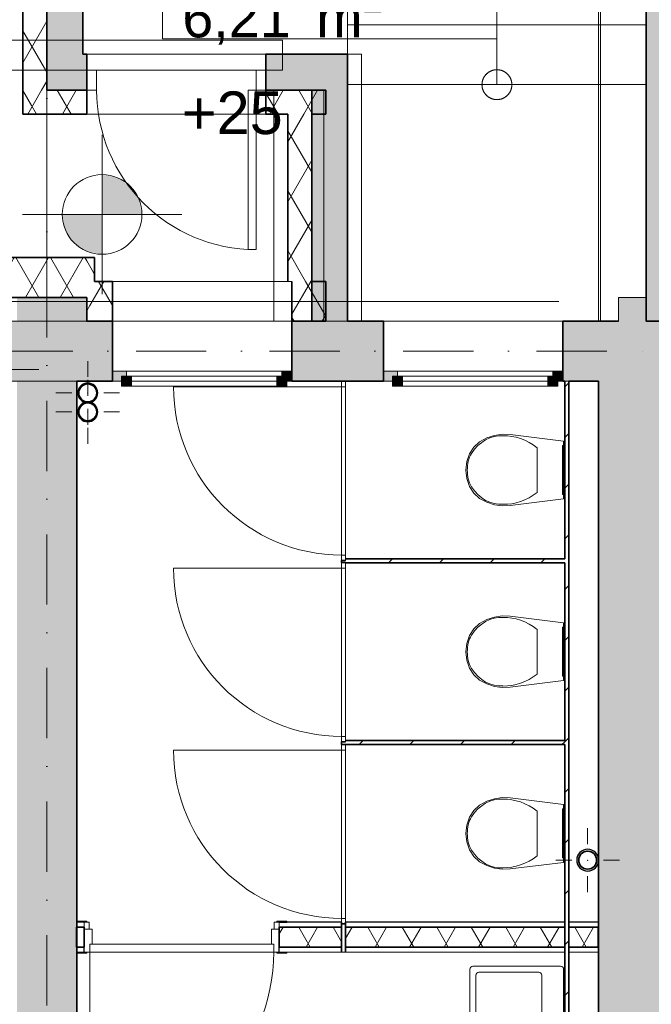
# Model space of a CAD drawing. Header units: millimetres. Extents: x 82175 to 237000, y 24756 to 471700.
# Tile 219 of 256: x 119254 to 122425, y 383104 to 388044. Entities that reach past the tile are written whole.
import ezdxf

# ---------------------------------------------------------------- set-up
doc = ezdxf.new("R2010")
doc.units = ezdxf.units.MM
for name, pattern in [('Kropki i Kreski', [6.702778, 3.527778, -1.763889, 0, -1.411111]), ('Przerywana', [5.644444, 2.822222, -2.822222]), ('thk_line_type', [945, 540, -405])]:
    doc.linetypes.add(name, pattern=pattern)
for name, color, linetype in [('- A - ocieplenie', 8, 'Continuous'), ('- strefy pomieszczeń', 8, 'Continuous'), ('2D - Ogólne', 8, 'Continuous'), ('2D - Rysunki i Obrazki', 8, 'Continuous'), ('Drzwi Archicad', 8, 'Continuous'), ('Instalacje - Wod_Kan', 8, 'Continuous'), ('Konstrukcja - Siatka mod', 8, 'Continuous'), ('Konstrukcja - Stropy', 8, 'Continuous'), ('Konstrukcja - Ściany działowe', 8, 'Continuous'), ('Konstrukcja - Ściany nośne wew..P', 8, 'Continuous'), ('Konstrukcja - Ściany zewnętrzne', 8, 'Continuous'), ('Okna Archicada', 8, 'Continuous'), ('PIONY INST', 8, 'Continuous'), ('Wnętrze - Wyposażenie', 8, 'Continuous'), ('Wymiarowanie - Poziomy', 8, 'Continuous')]:
    doc.layers.add(name, color=color, linetype=linetype)
doc.styles.add('STYL_AUTOMATYCZNY_1', font='arial.ttf')
doc.styles.add('STYL_AUTOMATYCZNY_2', font='arial.ttf')
doc.styles.add('STYL_AUTOMATYCZNY_4', font='arial.ttf')
pattern_1 = [(60, (-135208.59, 662558.78), (-129.90381, 75), []), (120, (-135208.59, 662558.78), (129.90381, 75), [])]
pattern_2 = [(45, (-135208.59, 662558.78), (-127.27922, 127.27922), [])]

msp = doc.modelspace()

# ---------------------------------------------------------------- hatches: boundary and pattern name
at = {"layer": '- A - ocieplenie', "linetype": 'Continuous', "lineweight": 13}
h = msp.add_hatch(dxfattribs=at)
h.set_pattern_fill('Izolacja_miękka_0002', color=8, style=0, pattern_type=2)
h.set_pattern_definition(pattern_1)
h.paths.add_polyline_path([(119270, 389793.6), (119270, 387691), (119390, 387691), (119390, 389793.6)])
h = msp.add_hatch(dxfattribs=at)
h.set_pattern_fill('Izolacja_miękka_0002', color=8, style=0, pattern_type=2)
h.set_pattern_definition(pattern_1)
h.paths.add_polyline_path([(119390, 387691), (119270, 387691), (119270, 387571)])
h = msp.add_hatch(dxfattribs=at)
h.set_pattern_fill('Izolacja_miękka_0002', color=8, style=0, pattern_type=2)
h.set_pattern_definition(pattern_1)
h.paths.add_polyline_path([(119390, 387691), (119270, 387571), (119390, 387571)])
h = msp.add_hatch(dxfattribs=at)
h.set_pattern_fill('Izolacja_miękka_0002', color=8, style=0, pattern_type=2)
h.set_pattern_definition(pattern_1)
h.paths.add_polyline_path([(119390, 387571), (119590, 387571), (119590, 387691), (119390, 387691)])
h = msp.add_hatch(dxfattribs=at)
h.set_pattern_fill('Izolacja_miękka_0002', color=8, style=0, pattern_type=2)
h.set_pattern_definition(pattern_1)
h.paths.add_polyline_path([(120490, 387571), (120790, 387571), (120790, 387691), (120490, 387691)])
h = msp.add_hatch(dxfattribs=at)
h.set_pattern_fill('Izolacja_miękka_0002', color=8, style=0, pattern_type=2)
h.set_pattern_definition(pattern_1)
h.paths.add_polyline_path([(120599.5, 387571), (120599.5, 386731), (120719.5, 386731), (120719.5, 387571)])
h = msp.add_hatch(dxfattribs=at)
h.set_pattern_fill('Izolacja_miękka_0002', color=8, style=0, pattern_type=2)
h.set_pattern_definition(pattern_1)
h.paths.add_polyline_path([(119590, 386851), (119190, 386851), (119190, 386651), (119590, 386651)])
h = msp.add_hatch(dxfattribs=at)
h.set_pattern_fill('Izolacja_miękka_0002', color=8, style=0, pattern_type=2)
h.set_pattern_definition(pattern_1)
h.paths.add_polyline_path([(119630, 386851), (119590, 386651), (119614, 386651), (119630, 386731)])
h = msp.add_hatch(dxfattribs=at)
h.set_pattern_fill('Izolacja_miękka_0002', color=8, style=0, pattern_type=2)
h.set_pattern_definition(pattern_1)
h.paths.add_polyline_path([(119590, 386851), (119590, 386651), (119630, 386851)])
h = msp.add_hatch(dxfattribs=at)
h.set_pattern_fill('Izolacja_miękka_0002', color=8, style=0, pattern_type=2)
h.set_pattern_definition(pattern_1)
h.paths.add_polyline_path([(119630, 386731), (119590, 386531), (119720, 386531), (119720, 386731)])
h = msp.add_hatch(dxfattribs=at)
h.set_pattern_fill('Izolacja_miękka_0002', color=8, style=0, pattern_type=2)
h.set_pattern_definition(pattern_1)
h.paths.add_polyline_path([(120620, 386731), (120620, 386531), (120790, 386531), (120790, 386731)])
h = msp.add_hatch(dxfattribs=at)
h.set_pattern_fill('Izolacja_miękka_0002', color=256, style=0, pattern_type=2)
h.set_pattern_definition(pattern_1)
h.paths.add_polyline_path([(119614, 386651), (119590, 386651), (119590, 386531)])
at = {"layer": 'Instalacje - Wod_Kan', "linetype": 'Continuous', "lineweight": 13}
h = msp.add_hatch(color=8, dxfattribs=at)
h.paths.add_polyline_path([(122050, 383827.2, 0.414214), (122105, 383772.2, 0.414214), (122160, 383827.2, 0.414214), (122105, 383882.2, 0.414214)])
h.paths.add_polyline_path([(122105, 383782.2, -1), (122105, 383872.2, -1)], flags=0)
at = {"layer": 'Konstrukcja - Ściany działowe', "linetype": 'Continuous', "lineweight": 13}
for color, points in [(8, [(119390, 387871), (119390, 387691), (119570, 387871)]), (8, [(119570, 387871), (119390, 387691), (119570, 387691)]), (256, [(119570, 387691), (119590, 387691), (119590, 387871), (119570, 387871)]), (8, [(120719.5, 387871), (120490, 387871), (120490, 387691), (120719.5, 387691)]), (8, [(120719.5, 387691), (120899.5, 387691), (120899.5, 387871)]), (8, [(120719.5, 387871), (120719.5, 387691), (120899.5, 387871)]), (8, [(120719.5, 387691), (120719.5, 386531), (120899.5, 386531), (120899.5, 387691)])]:
    msp.add_hatch(color=color, dxfattribs=at).paths.add_polyline_path(points)
h = msp.add_hatch(dxfattribs=at)
h.set_pattern_fill('Bloczki_ceramiczne_0002', color=256, style=0, pattern_type=2)
h.set_pattern_definition(pattern_2)
h.paths.add_polyline_path([(121990, 383516), (122010, 383516), (122010, 386231), (121990, 386231)])
h = msp.add_hatch(dxfattribs=at)
h.set_pattern_fill('Bloczki_ceramiczne_0002', color=8, style=0, pattern_type=2)
h.set_pattern_definition(pattern_2)
h.paths.add_polyline_path([(121990, 385338.8), (120890, 385338.8), (120890, 385318.8), (121990, 385318.8)])
h = msp.add_hatch(dxfattribs=at)
h.set_pattern_fill('Bloczki_ceramiczne_0002', color=8, style=0, pattern_type=2)
h.set_pattern_definition(pattern_2)
h.paths.add_polyline_path([(121990, 384427.1), (120890, 384427.1), (120890, 384407.1), (121990, 384407.1)])
h = msp.add_hatch(dxfattribs=at)
h.set_pattern_fill('Izolacja_miękka_0002', color=8, style=0, pattern_type=2)
h.set_pattern_definition(pattern_1)
h.paths.add_polyline_path([(120557, 383491), (120557, 383391), (120870, 383391), (120870, 383491)])
h = msp.add_hatch(dxfattribs=at)
h.set_pattern_fill('Izolacja_miękka_0002', color=8, style=0, pattern_type=2)
h.set_pattern_definition(pattern_1)
h.paths.add_polyline_path([(120890, 383391), (121990, 383391), (121990, 383491), (120890, 383491)])
h = msp.add_hatch(dxfattribs=at)
h.set_pattern_fill('Bloczki_ceramiczne_0002', color=256, style=0, pattern_type=2)
h.set_pattern_definition(pattern_2)
h.paths.add_polyline_path([(121990, 383391), (122010, 383391), (122010, 383491), (121990, 383491)])
h = msp.add_hatch(dxfattribs=at)
h.set_pattern_fill('Izolacja_miękka_0002', color=8, style=0, pattern_type=2)
h.set_pattern_definition(pattern_1)
h.paths.add_polyline_path([(122010, 383391), (122158.3, 383391), (122158.3, 383491), (122010, 383491)])
h = msp.add_hatch(dxfattribs=at)
h.set_pattern_fill('Bloczki_ceramiczne_0002', color=256, style=0, pattern_type=2)
h.set_pattern_definition(pattern_2)
h.paths.add_polyline_path([(121990, 381281), (122010, 381281), (122010, 383366), (121990, 383366)])
at = {"layer": 'Konstrukcja - Ściany nośne wew..P', "linetype": 'Continuous', "lineweight": 13}
for points in [[(119540, 386231), (119240, 386231), (119240, 383327), (119540, 383327)], [(119240, 383327), (119240, 381281), (119540, 381281), (119540, 383327)]]:
    msp.add_hatch(color=8, dxfattribs=at).paths.add_polyline_path(points)
at = {"layer": 'Konstrukcja - Ściany zewnętrzne', "linetype": 'Continuous', "lineweight": 13}
for points in [[(119570, 387871), (119570, 389833.6), (119390, 389833.6), (119390, 387871)], [(122639.5, 386531), (122639.5, 389833.6), (122399.5, 389833.6), (122399.5, 386531)], [(119240, 386531), (119540, 386531), (119540, 386651), (119240, 386651)], [(119540, 386651), (119540, 386531), (119590, 386531), (119590, 386651)], [(122399.5, 386651), (122260, 386651), (122260, 386531), (122399.5, 386531)], [(119180, 386531), (119180, 386231), (119720, 386231), (119720, 386531)], [(120620, 386531), (120620, 386231), (121080, 386231), (121080, 386531)], [(121980, 386231), (122160, 386231), (122160, 386531), (121980, 386531)], [(122660, 373751), (122660, 386531), (122160, 386531), (122160, 373751)]]:
    msp.add_hatch(color=8, dxfattribs=at).paths.add_polyline_path(points)
at = {"layer": 'Okna Archicada', "linetype": 'Continuous', "lineweight": 13}
for points in [[(119720, 386281), (119720, 386231), (119765, 386231), (119765, 386256), (119790, 386256), (119790, 386281)], [(119765, 386256), (119765, 386206), (119815, 386206), (119815, 386256)], [(120595, 386206), (120595, 386256), (120545, 386256), (120545, 386206)], [(120620, 386231), (120620, 386281), (120570, 386281), (120570, 386256), (120595, 386256), (120595, 386231)], [(121080, 386281), (121080, 386231), (121125, 386231), (121125, 386256), (121150, 386256), (121150, 386281)], [(121125, 386256), (121125, 386206), (121175, 386206), (121175, 386256)], [(121955, 386206), (121955, 386256), (121905, 386256), (121905, 386206)], [(121980, 386231), (121980, 386281), (121930, 386281), (121930, 386256), (121955, 386256), (121955, 386231)]]:
    msp.add_hatch(color=8, dxfattribs=at).paths.add_polyline_path(points)
at = {"layer": 'PIONY INST', "linetype": 'Continuous', "lineweight": 13}
h = msp.add_hatch(color=8, dxfattribs=at)
h.paths.add_polyline_path([(119595.4, 386221.7, 0.414214), (119545.4, 386171.7, 0.414214), (119595.4, 386121.7, 0.414214), (119645.4, 386171.7, 0.414214)])
h.paths.add_polyline_path([(119595.4, 386216.7, -1), (119595.4, 386126.7, -1)], flags=0)
h = msp.add_hatch(color=8, dxfattribs=at)
h.paths.add_polyline_path([(119595.4, 386126.7, 0.414214), (119545.4, 386076.7, 0.414214), (119595.4, 386026.7, 0.414214), (119645.4, 386076.7, 0.414214)])
h.paths.add_polyline_path([(119595.4, 386121.7, -1), (119595.4, 386031.7, -1)], flags=0)
at = {"layer": 'Wymiarowanie - Poziomy', "linetype": 'Continuous', "lineweight": 13}
for points in [[(119667.2, 387067.4), (119867.2, 387067.4), (119852, 387144), (119808.6, 387208.9), (119743.7, 387252.2), (119667.2, 387267.4)], [(119667.2, 387067.4), (119467.2, 387067.4), (119482.4, 386990.9), (119525.8, 386926), (119590.6, 386882.7), (119667.2, 386867.4)]]:
    msp.add_hatch(color=8, dxfattribs=at).paths.add_polyline_path(points)

# ---------------------------------------------------------------- linework, layer by layer
at = {"layer": '- A - ocieplenie', "color": 8, "linetype": 'Continuous', "lineweight": 35, "ltscale": 100}
for p, q in [((119590, 387571), (119590, 387691)), ((120490, 387571), (120490, 387691)), ((119720, 386731), (119720, 386581)), ((120620, 386731), (120620, 386581)), ((119720, 386581), (119720, 386531)), ((120620, 386581), (120620, 386531))]:
    msp.add_line(p, q, dxfattribs=at)
at = {"layer": '- A - ocieplenie', "color": 8, "linetype": 'Continuous', "lineweight": 35, "ltscale": 100, "flags": 128}
for points in [[(119270, 389793.6), (119270, 387691)], [(119390, 387691), (119390, 389793.6)], [(119270, 387571), (119270, 387691)], [(119590, 387691), (119390, 387691)], [(120790, 387691), (120490, 387691)], [(120790, 387691), (120790, 387571)], [(119270, 387571), (119590, 387571)], [(120490, 387571), (120599.5, 387571)], [(120599.5, 387571), (120599.5, 386731)], [(120719.5, 387571), (120790, 387571)], [(120719.5, 386731), (120719.5, 387571)], [(119630, 386851), (119190, 386851)], [(119630, 386731), (119630, 386851)], [(119720, 386731), (119630, 386731)], [(120790, 386731), (120719.5, 386731)], [(120790, 386531), (120790, 386731)], [(119190, 386651), (119590, 386651)], [(119590, 386651), (119590, 386531)], [(119590, 386531), (119720, 386531)], [(120620, 386531), (120790, 386531)]]:
    msp.add_lwpolyline(points, dxfattribs=at)
at = {"layer": '- A - ocieplenie', "color": 8, "linetype": 'Continuous', "lineweight": 20, "ltscale": 100, "flags": 128}
for points in [[(120572.3, 387941), (95669.8, 387941)], [(120572.3, 387791), (120572.3, 387941)], [(95669.8, 387791), (120572.3, 387791)]]:
    msp.add_lwpolyline(points, dxfattribs=at)
at = {"layer": '- strefy pomieszczeń', "color": 8, "linetype": 'Continuous', "lineweight": 13, "ltscale": 100}
for p, q in [((119970.1, 387948.4), (119970.1, 388262.7)), ((121648.2, 388262.7), (121648.2, 387948.4)), ((121648.2, 387948.4), (119970.1, 387948.4))]:
    msp.add_line(p, q, dxfattribs=at)
at = {"color": 8, "linetype": 'thk_line_type', "lineweight": 18, "ltscale": 100}
for p, q in [((121649.5, 388018.5), (121649.5, 389518.5)), ((121649.5, 387718.5), (121649.5, 388018.5))]:
    msp.add_line(p, q, dxfattribs=at)
at = {"color": 8, "linetype": 'thk_line_type', "lineweight": 13, "ltscale": 100}
for p, q in [((120899.5, 388318.5), (120899.5, 388018.5)), ((122399.5, 388018.5), (122399.5, 388318.5)), ((122399.5, 388018.5), (120899.5, 388018.5)), ((120899.5, 388018.5), (120899.5, 387718.5)), ((120899.5, 388018.5), (122399.5, 388018.5)), ((122399.5, 387718.5), (122399.5, 388018.5)), ((120899.5, 387718.5), (122399.5, 387718.5))]:
    msp.add_line(p, q, dxfattribs=at)
at = {"color": 8, "linetype": 'thk_line_type', "lineweight": 18, "ltscale": 100}
for start, end in [(0, 180), (180, 0)]:
    msp.add_arc((121649.5, 387718.5), 75, start, end, dxfattribs=at)
at = {"layer": '2D - Ogólne', "color": 8, "linetype": 'Continuous', "lineweight": 13, "ltscale": 100, "flags": 128}
msp.add_lwpolyline([(120780, 387691), (120780, 386531), (120530, 386531), (120530, 387691)], close=True, dxfattribs=at)
at = {"layer": '2D - Rysunki i Obrazki', "color": 8, "linetype": 'Continuous', "lineweight": 13, "ltscale": 100}
msp.add_line((121960, 386631), (95620.2, 386631), dxfattribs=at)
at = {"layer": 'Drzwi Archicad', "color": 8, "linetype": 'Continuous', "lineweight": 13, "ltscale": 100}
for p, q in [((119590, 387791), (119640, 387791)), ((119640, 387791), (119640, 387691)), ((120490, 387791), (120440, 387791)), ((120440, 387791), (120440, 387691)), ((119590, 387691), (119640, 387691)), ((120400, 386891), (120400, 387691)), ((120400, 387691), (120440, 387691)), ((120490, 387691), (120440, 387691)), ((120440, 387691), (120440, 386891)), ((120440, 386891), (120400, 386891)), ((120870, 386202.5), (120026, 386202.5)), ((120890, 386230.5), (120870, 386230.5)), ((120870, 386230.5), (120870, 386202.5)), ((120870, 386202.5), (120890, 386202.5)), ((120870, 385358.5), (120870, 386202.5)), ((120870, 386202.5), (120890, 386202.5)), ((120890, 386190.5), (120890, 386230.5)), ((120890, 386202.5), (120890, 386190.5)), ((120890, 386202.5), (120890, 385358.5)), ((120890, 385358.5), (120870, 385358.5)), ((120870, 385358.5), (120870, 385330.5)), ((120890, 385358.5), (120870, 385358.5)), ((120890, 385370.5), (120890, 385358.5)), ((120890, 385330.5), (120890, 385370.5)), ((120870, 385330.5), (120890, 385330.5)), ((120890, 385320.4), (120870, 385320.4)), ((120870, 385320.4), (120870, 385292.4)), ((120890, 385280.4), (120890, 385320.4)), ((120870, 385292.4), (120026, 385292.4)), ((120870, 385292.4), (120890, 385292.4)), ((120870, 384448.4), (120870, 385292.4)), ((120870, 385292.4), (120890, 385292.4)), ((120890, 385292.4), (120890, 385280.4)), ((120890, 385292.4), (120890, 384448.4)), ((120890, 384448.4), (120870, 384448.4)), ((120870, 384448.4), (120870, 384420.4)), ((120890, 384448.4), (120870, 384448.4)), ((120870, 384420.4), (120890, 384420.4)), ((120890, 384460.4), (120890, 384448.4)), ((120890, 384420.4), (120890, 384460.4)), ((120870, 384379.1), (120026, 384379.1)), ((120890, 384407.1), (120870, 384407.1)), ((120870, 384407.1), (120870, 384379.1)), ((120870, 384379.1), (120890, 384379.1)), ((120870, 383535.1), (120870, 384379.1)), ((120870, 384379.1), (120890, 384379.1)), ((120890, 384367.1), (120890, 384407.1)), ((120890, 384379.1), (120890, 384367.1)), ((120890, 384379.1), (120890, 383535.1)), ((120890, 383535.1), (120870, 383535.1)), ((120870, 383535.1), (120870, 383507.1)), ((120890, 383535.1), (120870, 383535.1)), ((120890, 383547.1), (120890, 383535.1)), ((120890, 383507.1), (120890, 383547.1)), ((119540, 383516), (119540, 383522)), ((119540, 383522), (119590, 383522)), ((119590, 383516), (119540, 383516)), ((119577, 383481), (119577, 383516)), ((119577, 383516), (119602, 383516)), ((119577, 383491), (119577, 383516)), ((119577, 383491), (119577, 383516)), ((119602, 383481), (119577, 383481)), ((119577, 383481), (119577, 383366)), ((119617, 383481), (119577, 383481)), ((119590, 383522), (119590, 383516)), ((119602, 383516), (119602, 383481)), ((119617, 383406), (119617, 383481)), ((120517, 383481), (120517, 383406)), ((120557, 383481), (120517, 383481)), ((120532, 383481), (120532, 383516)), ((120532, 383516), (120557, 383516)), ((120557, 383481), (120532, 383481)), ((120544, 383522), (120594, 383522)), ((120544, 383516), (120544, 383522)), ((120594, 383516), (120544, 383516)), ((120557, 383516), (120557, 383481)), ((120557, 383491), (120557, 383516)), ((120557, 383491), (120557, 383516)), ((120557, 383366), (120557, 383481)), ((120594, 383522), (120594, 383516)), ((120870, 383507.1), (120890, 383507.1)), ((119605, 383366), (119605, 383406)), ((119605, 383406), (119617, 383406)), ((119605, 383366), (119605, 383406)), ((119605, 383406), (120529, 383406)), ((120517, 383406), (120529, 383406)), ((120529, 383406), (120529, 383366)), ((120529, 383406), (120529, 383366)), ((119540, 383360), (119540, 383366)), ((119540, 383366), (119590, 383366)), ((119577, 383366), (119540, 383366)), ((119577, 383366), (119540, 383366)), ((119590, 383360), (119540, 383360)), ((119577, 383366), (119605, 383366)), ((119590, 383366), (119590, 383360)), ((119605, 383366), (119605, 382442)), ((120529, 383366), (119605, 383366)), ((120529, 383366), (120557, 383366)), ((120544, 383366), (120594, 383366)), ((120544, 383360), (120544, 383366)), ((120594, 383360), (120544, 383360)), ((120557, 383366), (120594, 383366)), ((120557, 383366), (120594, 383366)), ((120594, 383366), (120594, 383360))]:
    msp.add_line(p, q, dxfattribs=at)
at = {"layer": 'Drzwi Archicad', "color": 8, "linetype": 'Continuous', "lineweight": 35, "ltscale": 100}
for p, q in [((120870, 386230.5), (120890, 386230.5)), ((120870, 386230.5), (120890, 386230.5)), ((120870, 385330.5), (120890, 385330.5)), ((120870, 385330.5), (120890, 385330.5)), ((120870, 385320.4), (120890, 385320.4)), ((120870, 385320.4), (120890, 385320.4)), ((120870, 384420.4), (120890, 384420.4)), ((120870, 384420.4), (120890, 384420.4)), ((120870, 384407.1), (120890, 384407.1)), ((120870, 384407.1), (120890, 384407.1)), ((119577, 383481), (119577, 383491)), ((119577, 383481), (119577, 383491)), ((119577, 383391), (119577, 383481)), ((119577, 383391), (119577, 383481)), ((120557, 383481), (120557, 383491)), ((120557, 383481), (120557, 383491)), ((120557, 383391), (120557, 383481)), ((120557, 383391), (120557, 383481)), ((120870, 383507.1), (120890, 383507.1)), ((120870, 383507.1), (120890, 383507.1))]:
    msp.add_line(p, q, dxfattribs=at)
at = {"layer": 'Drzwi Archicad', "color": 8, "linetype": 'Continuous', "lineweight": 25, "ltscale": 100}
for p, q in [((119577, 383516), (119540, 383516)), ((119577, 383516), (119540, 383516)), ((120557, 383516), (120594, 383516)), ((120557, 383516), (120594, 383516)), ((119577, 383366), (119577, 383391)), ((119577, 383366), (119577, 383391)), ((120557, 383366), (120557, 383391)), ((120557, 383366), (120557, 383391))]:
    msp.add_line(p, q, dxfattribs=at)
at = {"layer": 'Drzwi Archicad', "color": 8, "linetype": 'Continuous', "lineweight": 13, "ltscale": 100}
for centre, radius, start, end in [((120440, 387691), 800, 180, 270), ((120870, 386202.5), 844, 180, 270), ((120870, 385292.4), 844, 180, 270), ((120870, 384379.1), 844, 180, 270), ((119605, 383366), 924, 270, 0)]:
    msp.add_arc(centre, radius, start, end, dxfattribs=at)
at = {"layer": 'Instalacje - Wod_Kan', "color": 8, "linetype": 'Continuous', "lineweight": 0, "ltscale": 100}
for p, q in [((122105, 383907.2), (122105, 383987.2)), ((122025, 383827.2), (121945, 383827.2)), ((122185, 383827.2), (122265, 383827.2)), ((122105, 383747.2), (122105, 383667.2))]:
    msp.add_line(p, q, dxfattribs=at)
at = {"layer": 'Instalacje - Wod_Kan', "color": 8, "linetype": 'Continuous', "lineweight": 25, "ltscale": 100, "flags": 128}
msp.add_lwpolyline([(122050, 383827.2, 0.414214), (122105, 383772.2, 0.414214), (122160, 383827.2, 0.414214), (122105, 383882.2, 0.414214)], format="xyb", close=True, dxfattribs=at)
at = {"layer": 'Instalacje - Wod_Kan', "color": 8, "linetype": 'Continuous', "lineweight": 35, "ltscale": 100, "flags": 128}
msp.add_lwpolyline([(122105, 383782.2, -1), (122105, 383872.2, -1)], format="xyb", close=True, dxfattribs=at)
at = {"layer": 'Instalacje - Wod_Kan', "color": 8, "linetype": 'Continuous', "lineweight": 0, "ltscale": 100}
msp.add_point((122105, 383827.2), dxfattribs=at)
at = {"layer": 'Konstrukcja - Siatka mod', "color": 8, "linetype": 'Kropki i Kreski', "lineweight": 13, "ltscale": 100}
for p, q in [((119390, 372372.2), (119390, 389337)), ((93022.5, 386381), (122467, 386381))]:
    msp.add_line(p, q, dxfattribs=at)
at = {"layer": 'Konstrukcja - Stropy', "color": 8, "linetype": 'Continuous', "lineweight": 13, "ltscale": 100, "flags": 128}
for points in [[(119390, 386531), (119390, 388091), (119570, 388091), (119570, 389653.9), (122169.6, 389653.9), (122169.6, 386531)], [(122160, 389653.6), (119570, 389653.6), (119570, 387871), (120970, 387871), (120970, 386531), (122160, 386531)], [(95890.2, 388091), (119390, 388091), (119390, 386531), (95890.2, 386531)], [(122160, 386231), (95620, 386231), (95620, 383629.8), (95620, 380812.4), (95620, 378499), (95620, 373751), (107140, 373751), (107140, 378801), (110440, 378801), (110440, 373751), (122160, 373751)]]:
    msp.add_lwpolyline(points, close=True, dxfattribs=at)
at = {"layer": 'Konstrukcja - Stropy', "color": 8, "linetype": 'Przerywana', "lineweight": 13, "ltscale": 100, "flags": 128}
msp.add_lwpolyline([(119390, 387941), (119390, 386288.6), (96865.2, 386288.6), (96865.2, 387941)], close=True, dxfattribs=at)
at = {"layer": 'Konstrukcja - Ściany działowe', "color": 8, "linetype": 'Continuous', "lineweight": 35, "ltscale": 100}
for p, q in [((119590, 387691), (119590, 387871)), ((120490, 387691), (120490, 387871)), ((120870, 386230.5), (120890, 386230.5)), ((120870, 385330.5), (120890, 385330.5)), ((120870, 385320.4), (120890, 385320.4)), ((120870, 384420.4), (120890, 384420.4)), ((120870, 384407.1), (120890, 384407.1)), ((119577, 383491), (119539.4, 383491)), ((119577, 383481), (119577, 383491)), ((119577, 383391), (119577, 383481)), ((120870, 383491), (120557, 383491)), ((120557, 383481), (120557, 383491)), ((120557, 383391), (120557, 383481)), ((120870, 383516), (120870, 383491)), ((120870, 383516), (120870, 383491)), ((120870, 383507.1), (120890, 383507.1)), ((120870, 383491), (120870, 383391)), ((120870, 383491), (120870, 383391)), ((120890, 383491), (120890, 383516)), ((120890, 383491), (120890, 383516)), ((120890, 383391), (120890, 383491)), ((121990, 383491), (120890, 383491)), ((120890, 383391), (120890, 383491)), ((121990, 383516), (121990, 383491)), ((121990, 383516), (121990, 383491)), ((121990, 383491), (121990, 383391)), ((121990, 383491), (121990, 383391)), ((122010, 383491), (122010, 383516)), ((122010, 383491), (122010, 383516)), ((122010, 383391), (122010, 383491)), ((122158.3, 383491), (122010, 383491)), ((122010, 383391), (122010, 383491)), ((119539.4, 383391), (119577, 383391)), ((120557, 383391), (120870, 383391)), ((120870, 383391), (120870, 383366)), ((120870, 383391), (120870, 383366)), ((120890, 383366), (120890, 383391)), ((120890, 383366), (120890, 383391)), ((120890, 383391), (121990, 383391)), ((121990, 383391), (121990, 383366)), ((121990, 383391), (121990, 383366)), ((122010, 383366), (122010, 383391)), ((122010, 383366), (122010, 383391)), ((122010, 383391), (122158.3, 383391))]:
    msp.add_line(p, q, dxfattribs=at)
at = {"layer": 'Konstrukcja - Ściany działowe', "color": 8, "linetype": 'Continuous', "lineweight": 25, "ltscale": 100}
for p, q in [((119577, 383516), (119540, 383516)), ((120557, 383516), (120594, 383516)), ((119577, 383366), (119577, 383391)), ((120557, 383366), (120557, 383391))]:
    msp.add_line(p, q, dxfattribs=at)
at = {"layer": 'Konstrukcja - Ściany działowe', "color": 8, "linetype": 'Continuous', "lineweight": 13, "ltscale": 100}
for p, q in [((119577, 383491), (119577, 383516)), ((120557, 383491), (120557, 383516)), ((119577, 383366), (119540, 383366)), ((120557, 383366), (120594, 383366)), ((120870, 383366), (120890, 383366))]:
    msp.add_line(p, q, dxfattribs=at)
at = {"layer": 'Konstrukcja - Ściany działowe', "color": 8, "linetype": 'Continuous', "lineweight": 35, "ltscale": 100, "flags": 128}
for points in [[(119590, 387871), (119570, 387871)], [(120899.5, 387871), (120490, 387871)], [(120899.5, 387871), (120899.5, 387691)], [(119390, 387691), (119590, 387691)], [(120490, 387691), (120719.5, 387691)], [(120719.5, 387691), (120719.5, 386531)], [(120899.5, 386531), (120899.5, 387691)], [(121990, 386231), (121990, 385338.8)], [(122010, 383516), (122010, 386231)], [(120870, 385330.5), (120870, 385320.4)], [(121990, 385338.8), (120890, 385338.8)], [(120890, 385318.8), (121990, 385318.8)], [(121990, 385318.8), (121990, 384427.1)], [(120870, 384420.4), (120870, 384407.1)], [(121990, 384427.1), (120890, 384427.1)], [(120890, 384407.1), (121990, 384407.1)], [(121990, 384407.1), (121990, 383516)], [(119539.4, 383491), (119539.4, 383391)], [(122158.3, 383491), (122158.3, 383391)], [(121990, 383366), (121990, 381281)], [(122010, 381281), (122010, 383366)]]:
    msp.add_lwpolyline(points, dxfattribs=at)
at = {"layer": 'Konstrukcja - Ściany działowe', "color": 8, "linetype": 'Continuous', "lineweight": 25, "ltscale": 100, "flags": 128}
for points in [[(119577, 383516), (119539.4, 383516)], [(120870, 383516), (120557, 383516)], [(121990, 383516), (120890, 383516)], [(122158.3, 383516), (122010, 383516)], [(119539.4, 383391), (119539.4, 383366)], [(122158.3, 383391), (122158.3, 383366)]]:
    msp.add_lwpolyline(points, dxfattribs=at)
at = {"layer": 'Konstrukcja - Ściany działowe', "color": 8, "linetype": 'Continuous', "lineweight": 13, "ltscale": 100, "flags": 128}
for points in [[(119539.4, 383516), (119539.4, 383491)], [(122158.3, 383516), (122158.3, 383491)], [(119539.4, 383366), (119577, 383366)], [(120557, 383366), (121990, 383366)], [(122010, 383366), (122158.3, 383366)]]:
    msp.add_lwpolyline(points, dxfattribs=at)
at = {"layer": 'Konstrukcja - Ściany nośne wew..P', "color": 8, "linetype": 'Continuous', "lineweight": 35, "ltscale": 100, "flags": 128}
for points in [[(119540, 383327), (119540, 386231)], [(119540, 381281), (119540, 383327)]]:
    msp.add_lwpolyline(points, dxfattribs=at)
at = {"layer": 'Konstrukcja - Ściany zewnętrzne', "color": 8, "linetype": 'Continuous', "lineweight": 35, "ltscale": 100}
for p, q in [((119720, 386281), (119720, 386531)), ((120620, 386281), (120620, 386531)), ((121080, 386281), (121080, 386531)), ((121980, 386281), (121980, 386531)), ((119720, 386231), (119720, 386281)), ((120620, 386231), (120620, 386281)), ((121080, 386231), (121080, 386281)), ((121980, 386231), (121980, 386281))]:
    msp.add_line(p, q, dxfattribs=at)
at = {"layer": 'Konstrukcja - Ściany zewnętrzne', "color": 8, "linetype": 'Continuous', "lineweight": 35, "ltscale": 100, "flags": 128}
for points in [[(119390, 389833.6), (119390, 387871)], [(122399.5, 389833.6), (122399.5, 386531)], [(119570, 387871), (119570, 389613.6)], [(119390, 387691), (119390, 387871)], [(119720, 386531), (119590, 386531)], [(120719.5, 386531), (120620, 386531)], [(121080, 386531), (120899.5, 386531)], [(122160, 386531), (121980, 386531)], [(122160, 386531), (122260, 386531)], [(122399.5, 386531), (122639.5, 386531)], [(119540, 386231), (119720, 386231)], [(120620, 386231), (121080, 386231)], [(121980, 386231), (121990, 386231)], [(122010, 386231), (122160, 386231)], [(122160, 386231), (122160, 381281)]]:
    msp.add_lwpolyline(points, dxfattribs=at)
at = {"layer": 'Konstrukcja - Ściany zewnętrzne', "color": 8, "linetype": 'Continuous', "lineweight": 13, "ltscale": 100, "flags": 128}
for points in [[(119540, 386651), (119240, 386651)], [(119590, 386531), (119590, 386651), (119540, 386651)], [(122399.5, 386651), (122260, 386651), (122260, 386531)]]:
    msp.add_lwpolyline(points, dxfattribs=at)
at = {"layer": 'Okna Archicada', "color": 8, "linetype": 'Continuous', "lineweight": 35, "ltscale": 100}
for p, q in [((119590, 387571), (119590, 387691)), ((120490, 387571), (120490, 387691)), ((119720, 386731), (119720, 386581)), ((120620, 386731), (120620, 386581)), ((119720, 386581), (119720, 386531)), ((120620, 386581), (120620, 386531)), ((119720, 386281), (119720, 386531)), ((120620, 386281), (120620, 386531)), ((121080, 386281), (121080, 386531)), ((121980, 386281), (121980, 386531)), ((119720, 386231), (119720, 386281)), ((119720, 386231), (119720, 386281)), ((120620, 386231), (120620, 386281)), ((120620, 386231), (120620, 386281)), ((121080, 386231), (121080, 386281)), ((121080, 386231), (121080, 386281)), ((121980, 386231), (121980, 386281)), ((121980, 386231), (121980, 386281))]:
    msp.add_line(p, q, dxfattribs=at)
at = {"layer": 'Okna Archicada', "color": 8, "linetype": 'Continuous', "lineweight": 13, "ltscale": 100}
for p, q in [((119590, 387571), (120490, 387571)), ((119720, 386731), (120620, 386731)), ((119720, 386531), (120620, 386531)), ((119790, 386281), (120570, 386281)), ((121150, 386281), (121930, 386281)), ((120545, 386206), (119815, 386206)), ((121905, 386206), (121175, 386206))]:
    msp.add_line(p, q, dxfattribs=at)
at = {"layer": 'Okna Archicada', "color": 8, "linetype": 'Continuous', "lineweight": 18, "ltscale": 100}
for p, q in [((120620, 386531), (119720, 386531)), ((121980, 386531), (121080, 386531)), ((120620, 386231), (119720, 386231)), ((121980, 386231), (121080, 386231))]:
    msp.add_line(p, q, dxfattribs=at)
at = {"layer": 'Okna Archicada', "color": 8, "linetype": 'Continuous', "lineweight": 20, "ltscale": 100}
for p, q in [((119720, 386281), (119790, 386281)), ((119790, 386256), (119765, 386256)), ((119765, 386256), (119765, 386231)), ((119765, 386256), (119815, 386256)), ((119765, 386206), (119765, 386256)), ((119790, 386281), (119790, 386256)), ((119815, 386256), (119815, 386206)), ((119815, 386256), (120545, 386256)), ((120545, 386206), (120545, 386256)), ((120545, 386256), (120595, 386256)), ((120570, 386256), (120570, 386281)), ((120570, 386281), (120620, 386281)), ((120595, 386256), (120570, 386256)), ((120595, 386231), (120595, 386256)), ((120595, 386256), (120595, 386206)), ((121080, 386281), (121150, 386281)), ((121150, 386256), (121125, 386256)), ((121125, 386256), (121125, 386231)), ((121125, 386256), (121175, 386256)), ((121125, 386206), (121125, 386256)), ((121150, 386281), (121150, 386256)), ((121175, 386256), (121175, 386206)), ((121175, 386256), (121905, 386256)), ((121905, 386206), (121905, 386256)), ((121905, 386256), (121955, 386256)), ((121930, 386256), (121930, 386281)), ((121930, 386281), (121980, 386281)), ((121955, 386256), (121930, 386256)), ((121955, 386231), (121955, 386256)), ((121955, 386256), (121955, 386206)), ((119765, 386231), (119720, 386231)), ((119815, 386206), (119765, 386206)), ((120545, 386231), (119815, 386231)), ((120545, 386206), (119815, 386206)), ((120595, 386206), (120545, 386206)), ((120620, 386231), (120595, 386231)), ((121125, 386231), (121080, 386231)), ((121175, 386206), (121125, 386206)), ((121905, 386231), (121175, 386231)), ((121905, 386206), (121175, 386206)), ((121955, 386206), (121905, 386206)), ((121980, 386231), (121955, 386231))]:
    msp.add_line(p, q, dxfattribs=at)
at = {"layer": 'PIONY INST', "color": 8, "linetype": 'Continuous', "lineweight": 0, "ltscale": 100}
for p, q in [((119595.4, 386251.7), (119595.4, 386331.7)), ((119595.4, 386156.7), (119595.4, 386236.7)), ((119515.4, 386171.7), (119435.4, 386171.7)), ((119675.4, 386171.7), (119755.4, 386171.7)), ((119515.4, 386076.7), (119435.4, 386076.7)), ((119595.4, 386091.7), (119595.4, 386011.7)), ((119675.4, 386076.7), (119755.4, 386076.7)), ((119595.4, 385996.7), (119595.4, 385916.7))]:
    msp.add_line(p, q, dxfattribs=at)
at = {"layer": 'PIONY INST', "color": 8, "linetype": 'Continuous', "lineweight": 25, "ltscale": 100, "flags": 128}
for points in [[(119595.4, 386221.7, 0.414214), (119545.4, 386171.7, 0.414214), (119595.4, 386121.7, 0.414214), (119645.4, 386171.7, 0.414214)], [(119595.4, 386126.7, 0.414214), (119545.4, 386076.7, 0.414214), (119595.4, 386026.7, 0.414214), (119645.4, 386076.7, 0.414214)]]:
    msp.add_lwpolyline(points, format="xyb", close=True, dxfattribs=at)
at = {"layer": 'PIONY INST', "color": 8, "linetype": 'Continuous', "lineweight": 35, "ltscale": 100, "flags": 128}
for points in [[(119595.4, 386216.7, -1), (119595.4, 386126.7, -1)], [(119595.4, 386121.7, -1), (119595.4, 386031.7, -1)]]:
    msp.add_lwpolyline(points, format="xyb", close=True, dxfattribs=at)
at = {"layer": 'PIONY INST', "color": 8, "linetype": 'Continuous', "lineweight": 0, "ltscale": 100}
for p in [(119595.4, 386171.7), (119595.4, 386076.7)]:
    msp.add_point(p, dxfattribs=at)
at = {"layer": 'Wnętrze - Wyposażenie', "color": 8, "linetype": 'Continuous', "lineweight": 13, "ltscale": 100}
for p, q in [((121851.5, 385896.7), (121851.5, 385784.7)), ((121851.5, 385784.7), (121851.5, 385672.6)), ((121851.5, 384985), (121851.5, 384873)), ((121851.5, 384873), (121851.5, 384760.9)), ((121851.5, 384073.3), (121851.5, 383961.3)), ((121851.5, 383961.3), (121851.5, 383849.2)), ((121544.1, 383249.8), (121544.1, 382739.8)), ((121859.1, 383264.8), (121559.1, 383264.8)), ((121874.1, 382739.8), (121874.1, 383249.8))]:
    msp.add_line(p, q, dxfattribs=at)
at = {"layer": 'Wnętrze - Wyposażenie', "color": 8, "linetype": 'Continuous', "lineweight": 13, "ltscale": 100, "flags": 128}
for points in [[(121636.9, 385610.4), (121598.8, 385623.2), (121562.8, 385642.7), (121534.3, 385669), (121512.5, 385703), (121498.8, 385742.4), (121494, 385784.7), (121498.8, 385826.9), (121512.5, 385866.3), (121534.3, 385900.3), (121562.8, 385926.6), (121598.8, 385946.2), (121636.8, 385958.9), (121676.2, 385964.6), (121715.7, 385963), (121984, 385929.7), (121984, 385639.7), (121715.7, 385606.4), (121676.2, 385604.8)], [(121984, 385907.7), (121984, 385661.7), (121979, 385661.7), (121979, 385907.7)], [(121636.9, 384698.7), (121598.8, 384711.5), (121562.8, 384731), (121534.3, 384757.3), (121512.5, 384791.3), (121498.8, 384830.7), (121494, 384873), (121498.8, 384915.2), (121512.5, 384954.6), (121534.3, 384988.6), (121562.8, 385014.9), (121598.8, 385034.5), (121636.8, 385047.2), (121676.2, 385052.9), (121715.7, 385051.3), (121984, 385018), (121984, 384728), (121715.7, 384694.7), (121676.2, 384693.1)], [(121984, 384996), (121984, 384750), (121979, 384750), (121979, 384996)], [(121636.9, 383787), (121598.8, 383799.8), (121562.8, 383819.3), (121534.3, 383845.6), (121512.5, 383879.6), (121498.8, 383919), (121494, 383961.3), (121498.8, 384003.5), (121512.5, 384042.9), (121534.3, 384076.9), (121562.8, 384103.2), (121598.8, 384122.8), (121636.8, 384135.5), (121676.2, 384141.2), (121715.7, 384139.6), (121984, 384106.3), (121984, 383816.3), (121715.7, 383783), (121676.2, 383781.4)], [(121984, 384084.3), (121984, 383838.3), (121979, 383838.3), (121979, 384084.3)]]:
    msp.add_lwpolyline(points, close=True, dxfattribs=at)
msp.add_lwpolyline([(121984.1, 382709.8), (121984.1, 383279.8, 0.414214), (121969.1, 383294.8), (121529.1, 383294.8, 0.414214), (121514.1, 383279.8), (121514.1, 382709.8, 0.414214), (121529.1, 382694.8), (121969.1, 382694.8, 0.414214)], format="xyb", close=True, dxfattribs=at)
at = {"layer": 'Wnętrze - Wyposażenie', "color": 8, "linetype": 'Continuous', "lineweight": 13, "ltscale": 100}
for centre, start, end in [((121559.1, 383249.8), 90.0009, 180.0009), ((121859.1, 383249.8), 0.0009, 90.0009)]:
    msp.add_arc(centre, 15, start, end, dxfattribs=at)
for centre, major_axis, start_param, end_param in [((121668.3, 385692.6), (0, 264.2), 6.227458, 7.128046), ((121687, 385519.2), (0, 437.4), 5.753783, 6.306803), ((121606.7, 385783.8), (0, 142.5), 0.938292, 1.564935), ((121606.7, 385785.5), (0, 142.5), 1.576657, 2.203301), ((121668.3, 385876.7), (0, 264.2), 2.296735, 3.197324), ((121687, 386050.1), (0, 437.4), 3.117977, 3.670997), ((121668.3, 384780.9), (0, 264.2), 6.227458, 7.128046), ((121687, 384607.5), (0, 437.4), 5.753783, 6.306803), ((121606.7, 384872.1), (0, 142.5), 0.938292, 1.564935), ((121606.7, 384873.8), (0, 142.5), 1.576657, 2.203301), ((121668.3, 384965), (0, 264.2), 2.296735, 3.197324), ((121687, 385138.4), (0, 437.4), 3.117977, 3.670997), ((121668.3, 383869.2), (0, 264.2), 6.227458, 7.128046), ((121687, 383695.8), (0, 437.4), 5.753783, 6.306803), ((121606.7, 383960.4), (0, 142.5), 0.938292, 1.564935), ((121606.7, 383962.1), (0, 142.5), 1.576657, 2.203301), ((121668.3, 384053.3), (0, 264.2), 2.296735, 3.197324), ((121687, 384226.7), (0, 437.4), 3.117977, 3.670997)]:
    msp.add_ellipse(centre, major_axis=major_axis, ratio=0.744822, start_param=start_param, end_param=end_param, dxfattribs=at)
at = {"layer": 'Wymiarowanie - Poziomy', "color": 8, "linetype": 'Continuous', "lineweight": 13, "ltscale": 100}
for p, q in [((119667.2, 386667.4), (119667.2, 387467.4)), ((119267.2, 387067.4), (120067.2, 387067.4))]:
    msp.add_line(p, q, dxfattribs=at)
msp.add_circle((119667.2, 387067.4), 200, dxfattribs=at)

# ---------------------------------------------------------------- texts
at = {"layer": '- strefy pomieszczeń', "color": 8, "linetype": 'Continuous', "lineweight": 13, "char_height": 200, "attachment_point": 1}
for s, insert, style in [('\\A1;{\\pql;\\pt0,100;\\fArial|b1|i0|c238|p0;\\W1.000000;Pom. gosp.\\fArial|b1|i0|c238|p0;\\W1.000000;\\A1{\\H.66x;\\S^  ;}\\fArial|b1|i0|c238|p0;\\W1.000000;\\fArial|b1|i0|c238|p0;\\W1.000000;\\A1{\\H.66x;\\S^  ;}}', (120070.1, 388531.3), 'STYL_AUTOMATYCZNY_2'), ('\\A1;{\\pql;\\pt0,100;\\fArial|b0|i0|c238|p0;\\W1.000000;6,21\\fArial|b0|i0|c238|p0;\\W1.000000;\\A1{\\H.66x;\\S^  ;}\\fArial|b0|i0|c238|p0;\\W1.000000; m\\fArial|b0|i0|c238|p0;\\W1.000000;\\A1{\\H.66x;\\S2^  ;}}', (120070.1, 388214.1), 'STYL_AUTOMATYCZNY_1')]:
    msp.add_mtext(s, dxfattribs=dict(at, insert=insert, style=style))
at = {"layer": 'Wymiarowanie - Poziomy', "color": 8, "linetype": 'Continuous', "lineweight": 13, "insert": (120067.2, 387467.4), "char_height": 213.999, "width": 497.835, "attachment_point": 7, "style": 'STYL_AUTOMATYCZNY_4'}
msp.add_mtext('\\A1;{\\pql;\\fArial|b0|i0|c238|p0;\\W1.000000;+25}', dxfattribs=at)

doc.saveas('drawing.dxf')
